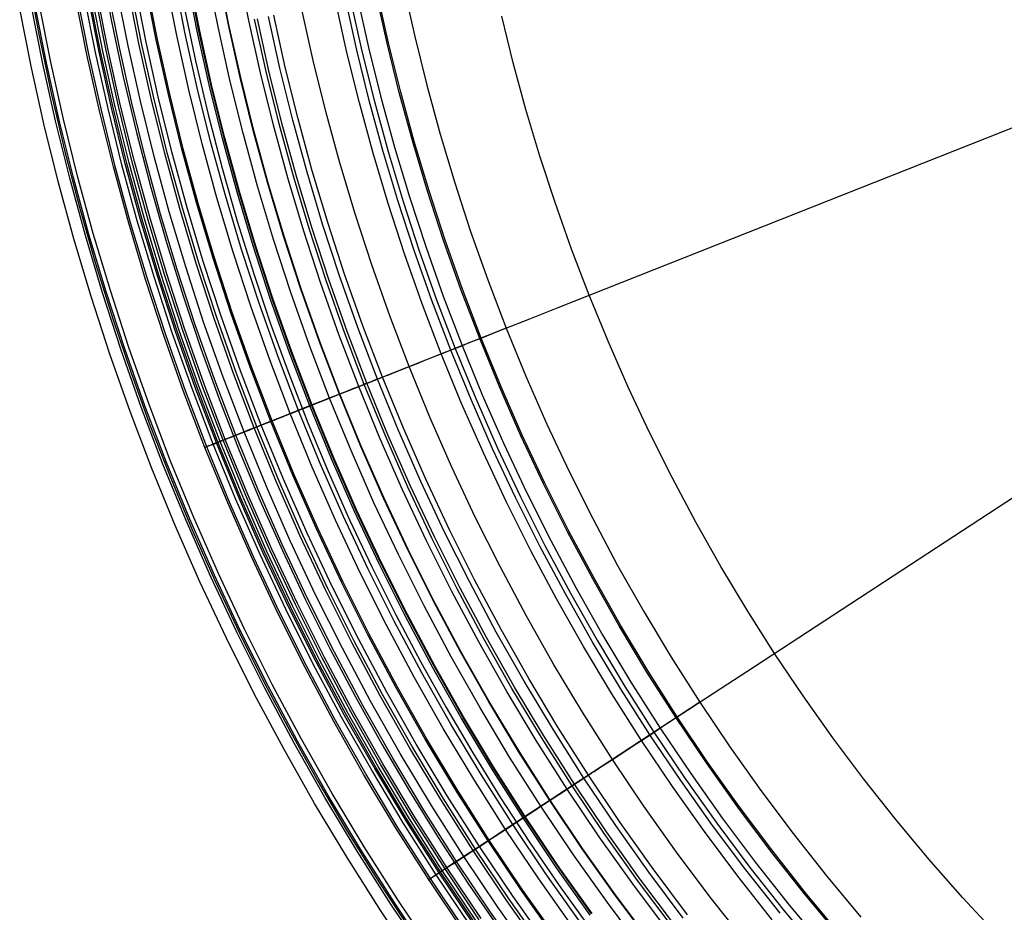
# Model space of a CAD drawing. Header units: millimetres. Extents: x -14 to 488, y -50 to 50.
# Tile 6 of 256: x 57 to 77, y -27 to -9. Entities that reach past the tile are written whole.
import ezdxf

# ---------------------------------------------------------------- set-up
doc = ezdxf.new("R2010")
doc.units = ezdxf.units.MM
doc.header["$MEASUREMENT"] = 0
doc.layers.add('Default', color=7, linetype='Continuous')

msp = doc.modelspace()

# ---------------------------------------------------------------- linework, layer by layer
at = {"layer": 'Default'}
for points in [[(58.273, -8.168), (58.488, -9.334), (58.731, -10.494), (58.996, -11.62), (59.288, -12.739), (59.606, -13.85), (59.951, -14.954), (60.305, -16), (60.683, -17.038), (61.084, -18.067), (61.509, -19.087), (61.957, -20.096), (62.429, -21.096), (62.922, -22.084), (63.439, -23.06)], [(58.273, -8.168), (58.488, -9.334), (58.731, -10.494), (58.996, -11.62), (59.288, -12.739), (59.606, -13.85), (59.951, -14.954), (60.305, -16), (60.683, -17.038), (61.084, -18.067), (61.509, -19.087), (61.957, -20.096), (62.429, -21.096), (62.922, -22.084), (63.439, -23.06)], [(69.434, -28.054), (68.723, -27.106), (68.039, -26.143), (67.381, -25.164), (66.75, -24.171), (66.146, -23.166), (65.57, -22.149), (65.022, -21.121), (64.502, -20.084), (64.011, -19.038), (63.548, -17.986), (63.114, -16.927), (62.708, -15.863), (62.33, -14.796), (61.981, -13.725), (61.66, -12.653), (61.367, -11.581), (61.102, -10.508), (60.864, -9.437), (60.653, -8.368)], [(69.442, -28.048), (68.731, -27.1), (68.047, -26.137), (67.389, -25.158), (66.759, -24.166), (66.155, -23.161), (65.579, -22.144), (65.031, -21.116), (64.512, -20.079), (64.02, -19.034), (63.558, -17.982), (63.123, -16.923), (62.717, -15.86), (62.34, -14.793), (61.991, -13.722), (61.67, -12.651), (61.377, -11.578), (61.112, -10.506), (60.874, -9.435), (60.663, -8.366)], [(69.768, -27.796), (69.065, -26.857), (68.386, -25.902), (67.735, -24.933), (67.109, -23.949), (66.511, -22.953), (65.941, -21.945), (65.398, -20.927), (64.883, -19.899), (64.396, -18.863), (63.937, -17.82), (63.507, -16.772), (63.104, -15.718), (62.73, -14.66), (62.384, -13.599), (62.066, -12.537), (61.776, -11.474), (61.513, -10.411), (61.277, -9.35), (61.068, -8.291)], [(56.795, -8.422), (57.016, -9.624), (57.267, -10.82), (57.54, -11.981), (57.841, -13.134), (58.169, -14.28), (58.524, -15.418), (58.89, -16.497), (59.279, -17.567), (59.693, -18.628), (60.131, -19.68), (60.594, -20.721), (61.079, -21.751), (61.588, -22.77), (62.121, -23.776)], [(67.858, -27.738), (67.158, -26.751), (66.484, -25.75), (65.839, -24.734), (65.221, -23.705), (64.632, -22.664), (64.071, -21.613), (63.539, -20.552), (63.036, -19.482), (62.562, -18.405), (62.118, -17.321), (61.702, -16.233), (61.316, -15.14), (60.959, -14.045), (60.63, -12.948), (60.33, -11.85), (60.059, -10.753), (59.815, -9.656), (59.6, -8.563)], [(67.858, -27.738), (67.158, -26.751), (66.484, -25.75), (65.839, -24.734), (65.221, -23.705), (64.632, -22.664), (64.071, -21.613), (63.539, -20.552), (63.036, -19.482), (62.562, -18.405), (62.118, -17.321), (61.702, -16.233), (61.316, -15.14), (60.959, -14.045), (60.63, -12.948), (60.33, -11.85), (60.059, -10.753), (59.815, -9.656), (59.6, -8.563)], [(68.001, -27.633), (67.304, -26.651), (66.633, -25.653), (65.99, -24.641), (65.374, -23.616), (64.787, -22.579), (64.228, -21.531), (63.699, -20.474), (63.198, -19.408), (62.726, -18.335), (62.283, -17.256), (61.869, -16.172), (61.484, -15.083), (61.128, -13.992), (60.801, -12.899), (60.502, -11.806), (60.232, -10.712), (59.989, -9.62), (59.774, -8.53)], [(68.201, -27.488), (67.507, -26.51), (66.839, -25.518), (66.2, -24.511), (65.587, -23.492), (65.003, -22.46), (64.448, -21.418), (63.921, -20.366), (63.422, -19.306), (62.953, -18.239), (62.512, -17.165), (62.101, -16.087), (61.718, -15.004), (61.364, -13.919), (61.038, -12.831), (60.741, -11.743), (60.472, -10.656), (60.231, -9.569), (60.017, -8.485)], [(68.23, -27.466), (67.536, -26.49), (66.87, -25.498), (66.23, -24.492), (65.619, -23.473), (65.035, -22.443), (64.48, -21.401), (63.953, -20.351), (63.455, -19.291), (62.986, -18.225), (62.546, -17.152), (62.135, -16.074), (61.752, -14.992), (61.398, -13.908), (61.073, -12.821), (60.776, -11.734), (60.507, -10.647), (60.266, -9.562), (60.052, -8.479)], [(68.242, -27.458), (67.548, -26.481), (66.882, -25.49), (66.243, -24.484), (65.631, -23.466), (65.048, -22.436), (64.493, -21.395), (63.966, -20.344), (63.469, -19.285), (63, -18.219), (62.56, -17.146), (62.148, -16.069), (61.766, -14.988), (61.412, -13.903), (61.087, -12.817), (60.79, -11.731), (60.521, -10.644), (60.28, -9.559), (60.067, -8.476)], [(69.264, -28.185), (68.55, -27.233), (67.862, -26.264), (67.201, -25.281), (66.567, -24.284), (65.961, -23.274), (65.382, -22.252), (64.832, -21.219), (64.31, -20.177), (63.816, -19.127), (63.351, -18.07), (62.914, -17.006), (62.507, -15.937), (62.127, -14.865), (61.777, -13.789), (61.454, -12.712), (61.16, -11.634), (60.893, -10.557), (60.654, -9.481), (60.442, -8.407)], [(66.898, -28.438), (66.18, -27.427), (65.49, -26.4), (64.828, -25.358), (64.195, -24.304), (63.591, -23.237), (63.016, -22.158), (62.47, -21.07), (61.955, -19.974), (61.469, -18.869), (61.013, -17.759), (60.588, -16.643), (60.191, -15.523), (59.825, -14.4), (59.488, -13.275), (59.181, -12.149), (58.902, -11.024), (58.653, -9.9), (58.431, -8.779)], [(67.043, -28.332), (66.327, -27.325), (65.64, -26.302), (64.98, -25.265), (64.349, -24.214), (63.747, -23.15), (63.175, -22.076), (62.631, -20.992), (62.118, -19.9), (61.634, -18.799), (61.18, -17.693), (60.755, -16.581), (60.361, -15.465), (59.996, -14.346), (59.66, -13.226), (59.354, -12.104), (59.077, -10.983), (58.828, -9.864), (58.607, -8.746)], [(67.223, -28.201), (66.511, -27.198), (65.827, -26.18), (65.17, -25.147), (64.542, -24.101), (63.943, -23.043), (63.373, -21.974), (62.832, -20.895), (62.321, -19.807), (61.839, -18.712), (61.387, -17.611), (60.965, -16.504), (60.572, -15.393), (60.209, -14.28), (59.875, -13.164), (59.57, -12.048), (59.294, -10.932), (59.046, -9.818), (58.827, -8.706)], [(67.268, -28.168), (66.557, -27.166), (65.873, -26.149), (65.218, -25.118), (64.59, -24.073), (63.992, -23.016), (63.423, -21.948), (62.882, -20.87), (62.372, -19.784), (61.891, -18.69), (61.439, -17.59), (61.017, -16.485), (60.625, -15.375), (60.262, -14.263), (59.929, -13.149), (59.624, -12.034), (59.348, -10.919), (59.101, -9.806), (58.882, -8.695)], [(67.346, -28.112), (66.636, -27.112), (65.953, -26.097), (65.299, -25.068), (64.673, -24.025), (64.076, -22.97), (63.507, -21.904), (62.968, -20.829), (62.459, -19.744), (61.979, -18.653), (61.528, -17.555), (61.107, -16.452), (60.715, -15.345), (60.353, -14.234), (60.02, -13.123), (59.716, -12.01), (59.441, -10.898), (59.194, -9.787), (58.976, -8.678)], [(67.515, -27.988), (66.808, -26.993), (66.129, -25.982), (65.478, -24.957), (64.854, -23.919), (64.26, -22.869), (63.694, -21.808), (63.157, -20.737), (62.65, -19.658), (62.172, -18.571), (61.723, -17.478), (61.304, -16.379), (60.914, -15.277), (60.554, -14.172), (60.222, -13.065), (59.92, -11.957), (59.646, -10.85), (59.4, -9.744), (59.182, -8.64)], [(67.537, -27.972), (66.831, -26.977), (66.152, -25.967), (65.501, -24.943), (64.878, -23.906), (64.283, -22.856), (63.718, -21.795), (63.181, -20.725), (62.674, -19.646), (62.197, -18.56), (61.748, -17.468), (61.329, -16.37), (60.94, -15.268), (60.579, -14.164), (60.248, -13.057), (59.946, -11.95), (59.672, -10.844), (59.426, -9.738), (59.209, -8.635)], [(64.424, -8.69), (64.643, -9.677), (64.887, -10.664), (65.157, -11.652), (65.453, -12.64), (65.774, -13.625), (66.122, -14.609), (66.496, -15.588), (66.896, -16.563), (67.322, -17.532), (67.775, -18.495), (68.254, -19.45), (68.758, -20.397), (69.289, -21.333), (69.844, -22.259), (70.425, -23.173), (71.031, -24.075), (71.662, -24.962), (72.316, -25.835), (72.994, -26.692), (73.694, -27.532)], [(65.626, -27.809), (64.927, -26.768), (64.255, -25.712), (63.613, -24.643), (63.001, -23.561), (62.418, -22.468), (61.865, -21.364), (61.342, -20.252), (60.849, -19.133), (60.387, -18.006), (59.955, -16.875), (59.554, -15.739), (59.182, -14.601), (58.841, -13.46), (58.529, -12.319), (58.247, -11.178), (57.994, -10.038), (57.769, -8.901)], [(65.659, -27.787), (64.96, -26.746), (64.289, -25.691), (63.648, -24.623), (63.036, -23.542), (62.453, -22.449), (61.901, -21.347), (61.378, -20.236), (60.886, -19.117), (60.425, -17.992), (59.993, -16.861), (59.592, -15.726), (59.221, -14.589), (58.879, -13.449), (58.568, -12.309), (58.286, -11.169), (58.033, -10.03), (57.809, -8.894)], [(65.775, -27.707), (65.077, -26.67), (64.409, -25.618), (63.769, -24.552), (63.159, -23.474), (62.578, -22.385), (62.027, -21.286), (61.506, -20.178), (61.015, -19.062), (60.555, -17.94), (60.125, -16.813), (59.725, -15.681), (59.355, -14.547), (59.014, -13.411), (58.704, -12.274), (58.422, -11.137), (58.17, -10.001), (57.947, -8.868)], [(65.833, -27.667), (65.137, -26.631), (64.469, -25.58), (63.83, -24.516), (63.221, -23.44), (62.641, -22.352), (62.091, -21.255), (61.571, -20.148), (61.081, -19.034), (60.621, -17.914), (60.191, -16.788), (59.792, -15.658), (59.422, -14.526), (59.082, -13.391), (58.772, -12.256), (58.492, -11.121), (58.24, -9.987), (58.016, -8.856)], [(65.859, -27.648), (65.164, -26.613), (64.496, -25.564), (63.858, -24.5), (63.249, -23.424), (62.669, -22.338), (62.12, -21.241), (61.6, -20.135), (61.11, -19.022), (60.651, -17.902), (60.221, -16.777), (59.822, -15.648), (59.453, -14.516), (59.113, -13.382), (58.803, -12.248), (58.523, -11.113), (58.271, -9.98), (58.048, -8.85)], [(65.898, -27.622), (65.202, -26.588), (64.536, -25.539), (63.898, -24.477), (63.289, -23.402), (62.71, -22.316), (62.161, -21.221), (61.642, -20.116), (61.153, -19.004), (60.694, -17.885), (60.265, -16.761), (59.866, -15.633), (59.497, -14.502), (59.158, -13.369), (58.848, -12.236), (58.568, -11.103), (58.316, -9.971), (58.093, -8.841)], [(65.952, -27.584), (65.258, -26.552), (64.592, -25.504), (63.955, -24.443), (63.347, -23.37), (62.769, -22.286), (62.221, -21.192), (61.702, -20.088), (61.214, -18.978), (60.755, -17.861), (60.327, -16.738), (59.929, -15.612), (59.56, -14.482), (59.222, -13.351), (58.912, -12.219), (58.632, -11.088), (58.381, -9.957), (58.159, -8.829)], [(65.99, -27.558), (65.296, -26.527), (64.631, -25.48), (63.995, -24.42), (63.388, -23.348), (62.81, -22.265), (62.262, -21.172), (61.744, -20.069), (61.256, -18.96), (60.798, -17.844), (60.37, -16.722), (59.972, -15.597), (59.604, -14.469), (59.266, -13.339), (58.957, -12.208), (58.677, -11.077), (58.426, -9.948), (58.204, -8.821)], [(71.896, -27.583), (71.195, -26.698), (70.519, -25.796), (69.868, -24.879), (69.242, -23.947), (68.641, -23.002), (68.067, -22.046), (67.519, -21.078), (66.997, -20.1), (66.503, -19.113), (66.035, -18.118), (65.594, -17.116), (65.181, -16.109), (64.795, -15.096), (64.435, -14.08), (64.103, -13.062), (63.798, -12.042), (63.519, -11.021), (63.266, -10), (63.04, -8.98)], [(72.056, -27.453), (71.359, -26.572), (70.686, -25.674), (70.038, -24.761), (69.414, -23.834), (68.817, -22.894), (68.245, -21.942), (67.7, -20.978), (67.18, -20.005), (66.688, -19.023), (66.223, -18.033), (65.784, -17.035), (65.373, -16.033), (64.988, -15.025), (64.631, -14.014), (64.3, -13), (63.996, -11.985), (63.718, -10.969), (63.467, -9.953), (63.242, -8.938)], [(63.34, -8.942), (63.57, -9.97), (63.824, -10.993), (64.103, -12.009), (64.406, -13.018), (64.734, -14.02), (65.086, -15.013), (65.462, -15.997), (65.879, -17.013), (66.321, -18.018), (66.789, -19.011), (67.281, -19.992), (67.799, -20.96), (68.34, -21.915), (68.906, -22.856), (69.495, -23.782), (70.12, -24.712), (70.769, -25.626), (71.442, -26.523), (72.138, -27.402), (72.856, -28.263)], [(63.484, -8.887), (63.708, -9.896), (63.958, -10.906), (64.234, -11.917), (64.537, -12.926), (64.866, -13.934), (65.221, -14.94), (65.603, -15.941), (66.013, -16.938), (66.449, -17.93), (66.911, -18.914), (67.401, -19.891), (67.917, -20.859), (68.459, -21.817), (69.028, -22.764), (69.622, -23.699), (70.242, -24.62), (70.886, -25.528), (71.555, -26.42), (72.248, -27.297), (72.965, -28.156)], [(73.256, -27.907), (72.546, -27.055), (71.86, -26.186), (71.196, -25.302), (70.558, -24.402), (69.943, -23.488), (69.354, -22.562), (68.791, -21.623), (68.253, -20.674), (67.742, -19.715), (67.257, -18.747), (66.798, -17.771), (66.366, -16.788), (65.96, -15.8), (65.581, -14.807), (65.229, -13.811), (64.903, -12.812), (64.603, -11.811), (64.33, -10.809), (64.082, -9.808), (63.86, -8.808)], [(73.279, -27.887), (72.57, -27.036), (71.883, -26.168), (71.221, -25.284), (70.582, -24.385), (69.968, -23.472), (69.38, -22.546), (68.817, -21.608), (68.28, -20.66), (67.768, -19.701), (67.284, -18.734), (66.825, -17.758), (66.393, -16.777), (65.988, -15.789), (65.61, -14.797), (65.257, -13.801), (64.932, -12.803), (64.632, -11.803), (64.359, -10.802), (64.111, -9.802), (63.889, -8.802)], [(64.672, -28.469), (63.956, -27.403), (63.269, -26.322), (62.611, -25.227), (61.984, -24.119), (61.388, -23), (60.822, -21.871), (60.286, -20.732), (59.782, -19.586), (59.309, -18.433), (58.867, -17.275), (58.456, -16.112), (58.076, -14.947), (57.726, -13.779), (57.407, -12.611), (57.118, -11.443), (56.859, -10.276), (56.629, -9.112)], [(64.873, -28.33), (64.16, -27.269), (63.477, -26.194), (62.822, -25.104), (62.198, -24.002), (61.604, -22.888), (61.041, -21.764), (60.509, -20.631), (60.007, -19.491), (59.536, -18.343), (59.096, -17.191), (58.687, -16.034), (58.309, -14.874), (57.961, -13.712), (57.643, -12.549), (57.356, -11.387), (57.098, -10.226), (56.869, -9.068)], [(64.937, -28.286), (64.225, -27.227), (63.542, -26.153), (62.889, -25.065), (62.266, -23.965), (61.673, -22.853), (61.111, -21.731), (60.579, -20.599), (60.078, -19.46), (59.608, -18.315), (59.169, -17.164), (58.76, -16.009), (58.383, -14.851), (58.035, -13.691), (57.718, -12.53), (57.431, -11.37), (57.173, -10.21), (56.945, -9.054)], [(65.01, -28.235), (64.3, -27.178), (63.618, -26.106), (62.966, -25.02), (62.344, -23.922), (61.752, -22.812), (61.191, -21.691), (60.66, -20.562), (60.16, -19.425), (59.691, -18.282), (59.253, -17.133), (58.845, -15.98), (58.468, -14.824), (58.121, -13.666), (57.805, -12.507), (57.518, -11.349), (57.261, -10.192), (57.033, -9.037)], [(59.96, -9.044), (60.195, -10.168), (60.452, -11.259), (60.734, -12.343), (61.043, -13.42), (61.377, -14.489), (61.72, -15.503), (62.086, -16.509), (62.475, -17.506), (62.887, -18.494), (63.321, -19.472), (63.778, -20.44), (64.256, -21.398), (64.757, -22.344)], [(71.35, -28.026), (70.638, -27.126), (69.952, -26.21), (69.29, -25.278), (68.654, -24.332), (68.043, -23.372), (67.46, -22.4), (66.903, -21.416), (66.373, -20.423), (65.87, -19.42), (65.395, -18.409), (64.948, -17.391), (64.527, -16.367), (64.135, -15.339), (63.77, -14.307), (63.432, -13.272), (63.122, -12.235), (62.839, -11.198), (62.582, -10.16), (62.352, -9.125)], [(69.864, -27.723), (69.161, -26.786), (68.485, -25.834), (67.835, -24.867), (67.211, -23.886), (66.615, -22.892), (66.046, -21.887), (65.504, -20.872), (64.991, -19.847), (64.505, -18.814), (64.047, -17.774), (63.618, -16.727), (63.217, -15.676), (62.844, -14.621), (62.499, -13.564), (62.182, -12.504), (61.892, -11.444), (61.63, -10.384), (61.395, -9.325)], [(69.909, -27.688), (69.207, -26.753), (68.532, -25.802), (67.882, -24.836), (67.26, -23.856), (66.664, -22.864), (66.095, -21.86), (65.555, -20.846), (65.042, -19.822), (64.557, -18.79), (64.1, -17.751), (63.671, -16.706), (63.27, -15.657), (62.898, -14.603), (62.553, -13.547), (62.236, -12.488), (61.947, -11.43), (61.685, -10.371), (61.45, -9.314)], [(70.091, -27.548), (69.393, -26.617), (68.721, -25.671), (68.075, -24.71), (67.455, -23.735), (66.863, -22.748), (66.297, -21.749), (65.759, -20.74), (65.249, -19.722), (64.766, -18.695), (64.312, -17.661), (63.885, -16.622), (63.486, -15.577), (63.116, -14.529), (62.773, -13.478), (62.458, -12.425), (62.17, -11.372), (61.909, -10.318), (61.675, -9.266)], [(70.177, -27.482), (69.481, -26.553), (68.811, -25.609), (68.166, -24.65), (67.548, -23.678), (66.957, -22.693), (66.393, -21.697), (65.856, -20.69), (65.347, -19.674), (64.865, -18.65), (64.412, -17.619), (63.986, -16.582), (63.588, -15.54), (63.219, -14.494), (62.877, -13.445), (62.562, -12.395), (62.275, -11.344), (62.015, -10.294), (61.782, -9.244)], [(76.475, -27.912), (75.762, -27.142), (75.07, -26.355), (74.4, -25.55), (73.751, -24.73), (73.125, -23.894), (72.522, -23.045), (71.942, -22.182), (71.385, -21.307), (70.853, -20.421), (70.346, -19.524), (69.863, -18.618), (69.404, -17.704), (68.971, -16.782), (68.563, -15.855), (68.18, -14.921), (67.822, -13.984), (67.489, -13.043), (67.182, -12.099), (66.899, -11.154), (66.64, -10.208), (66.406, -9.263)], [(76.475, -27.912), (75.762, -27.142), (75.07, -26.355), (74.4, -25.55), (73.751, -24.73), (73.125, -23.894), (72.522, -23.045), (71.942, -22.182), (71.385, -21.307), (70.853, -20.421), (70.346, -19.524), (69.863, -18.618), (69.404, -17.704), (68.971, -16.782), (68.563, -15.855), (68.18, -14.921), (67.822, -13.984), (67.489, -13.043), (67.182, -12.099), (66.899, -11.154), (66.64, -10.208), (66.406, -9.263)], [(64.757, -22.344), (65.278, -23.278), (65.821, -24.201), (66.385, -25.11), (66.97, -26.007), (67.575, -26.889), (68.2, -27.758)], [(63.439, -23.06), (63.977, -24.025), (64.538, -24.976), (65.12, -25.915), (65.723, -26.84), (66.347, -27.751)], [(63.439, -23.06), (63.977, -24.025), (64.538, -24.976), (65.12, -25.915), (65.723, -26.84), (66.347, -27.751)], [(62.121, -23.776), (62.676, -24.771), (63.254, -25.752), (63.854, -26.72), (64.476, -27.674)]]:
    msp.add_lwpolyline(points, dxfattribs=at)
at = {"layer": 'Default', "extrusion": (-0.217303, 0.976104, 0)}
for points in [[(-56.547, 25.334), (-56.547, 25.301), (-56.546, 25.267), (-56.544, 25.234), (-56.541, 25.2), (-56.538, 25.165), (-56.534, 25.131), (-56.528, 25.096), (-56.522, 25.061), (-56.515, 25.027), (-56.508, 24.992), (-56.499, 24.957), (-56.49, 24.922), (-56.479, 24.887), (-56.468, 24.852), (-56.455, 24.817), (-56.442, 24.782), (-56.428, 24.748), (-56.413, 24.713), (-56.397, 24.679), (-56.38, 24.645), (-56.362, 24.612), (-56.343, 24.579), (-56.323, 24.546), (-56.303, 24.514), (-56.281, 24.482), (-56.259, 24.45), (-56.236, 24.419), (-56.212, 24.389), (-56.187, 24.359), (-56.162, 24.33), (-56.135, 24.301), (-56.108, 24.274), (-56.08, 24.247), (-56.052, 24.22), (-56.023, 24.195), (-55.993, 24.17), (-55.963, 24.146), (-55.932, 24.123), (-55.9, 24.1), (-55.868, 24.079), (-55.836, 24.058), (-55.803, 24.039), (-55.77, 24.02), (-55.736, 24.002), (-55.703, 23.985), (-55.668, 23.969), (-55.634, 23.954), (-55.6, 23.94), (-55.565, 23.926), (-55.53, 23.914), (-55.495, 23.903), (-55.46, 23.892), (-55.425, 23.883), (-55.39, 23.874), (-55.355, 23.866), (-55.32, 23.859), (-55.286, 23.853), (-55.251, 23.848), (-55.216, 23.844), (-55.182, 23.84), (-55.148, 23.838), (-55.114, 23.836), (-55.081, 23.835), (-55.047, 23.834), (-55.014, 23.835), (-54.981, 23.836), (-54.947, 23.838), (-54.913, 23.84), (-54.878, 23.844), (-54.844, 23.848), (-54.809, 23.853), (-54.774, 23.859), (-54.74, 23.866), (-54.705, 23.874), (-54.67, 23.883), (-54.635, 23.892), (-54.6, 23.903), (-54.565, 23.914), (-54.53, 23.926), (-54.495, 23.94), (-54.461, 23.954), (-54.426, 23.969), (-54.392, 23.985), (-54.358, 24.002), (-54.325, 24.02), (-54.292, 24.039), (-54.259, 24.058), (-54.227, 24.079), (-54.195, 24.1), (-54.163, 24.123), (-54.132, 24.146), (-54.102, 24.17), (-54.072, 24.195), (-54.043, 24.22), (-54.015, 24.247), (-53.987, 24.274), (-53.96, 24.301), (-53.933, 24.33), (-53.908, 24.359), (-53.883, 24.389), (-53.859, 24.419), (-53.836, 24.45), (-53.813, 24.482), (-53.792, 24.514), (-53.771, 24.546), (-53.752, 24.579), (-53.733, 24.612), (-53.715, 24.645), (-53.698, 24.679), (-53.682, 24.713), (-53.667, 24.748), (-53.653, 24.782), (-53.639, 24.817), (-53.627, 24.852), (-53.616, 24.887), (-53.605, 24.922), (-53.596, 24.957), (-53.587, 24.992), (-53.579, 25.027), (-53.572, 25.061), (-53.566, 25.096), (-53.561, 25.131), (-53.557, 25.165), (-53.553, 25.2), (-53.551, 25.234), (-53.549, 25.267), (-53.548, 25.301), (-53.547, 25.334)], [(-53.547, 25.334), (-53.548, 25.368), (-53.549, 25.401), (-53.551, 25.435), (-53.553, 25.469), (-53.557, 25.503), (-53.561, 25.538), (-53.566, 25.573), (-53.572, 25.607), (-53.579, 25.642), (-53.587, 25.677), (-53.596, 25.712), (-53.605, 25.747), (-53.616, 25.782), (-53.627, 25.817), (-53.639, 25.852), (-53.653, 25.886), (-53.667, 25.921), (-53.682, 25.955), (-53.698, 25.989), (-53.715, 26.023), (-53.733, 26.057), (-53.752, 26.09), (-53.771, 26.123), (-53.792, 26.155), (-53.813, 26.187), (-53.836, 26.219), (-53.859, 26.249), (-53.883, 26.28), (-53.908, 26.31), (-53.933, 26.339), (-53.96, 26.367), (-53.987, 26.395), (-54.015, 26.422), (-54.043, 26.448), (-54.072, 26.474), (-54.102, 26.499), (-54.132, 26.523), (-54.163, 26.546), (-54.195, 26.568), (-54.227, 26.59), (-54.259, 26.61), (-54.292, 26.63), (-54.325, 26.649), (-54.358, 26.667), (-54.392, 26.684), (-54.426, 26.7), (-54.461, 26.715), (-54.495, 26.729), (-54.53, 26.742), (-54.565, 26.755), (-54.6, 26.766), (-54.635, 26.776), (-54.67, 26.786), (-54.705, 26.795), (-54.74, 26.802), (-54.774, 26.809), (-54.809, 26.815), (-54.844, 26.82), (-54.878, 26.825), (-54.913, 26.828), (-54.947, 26.831), (-54.981, 26.833), (-55.014, 26.834), (-55.047, 26.834), (-55.081, 26.834), (-55.114, 26.833), (-55.148, 26.831), (-55.182, 26.828), (-55.216, 26.825), (-55.251, 26.82), (-55.286, 26.815), (-55.32, 26.809), (-55.355, 26.802), (-55.39, 26.795), (-55.425, 26.786), (-55.46, 26.776), (-55.495, 26.766), (-55.53, 26.755), (-55.565, 26.742), (-55.6, 26.729), (-55.634, 26.715), (-55.668, 26.7), (-55.703, 26.684), (-55.736, 26.667), (-55.77, 26.649), (-55.803, 26.63), (-55.836, 26.61), (-55.868, 26.59), (-55.9, 26.568), (-55.932, 26.546), (-55.963, 26.523), (-55.993, 26.499), (-56.023, 26.474), (-56.052, 26.448), (-56.08, 26.422), (-56.108, 26.395), (-56.135, 26.367), (-56.162, 26.339), (-56.187, 26.31), (-56.212, 26.28), (-56.236, 26.249), (-56.259, 26.219), (-56.281, 26.187), (-56.303, 26.155), (-56.323, 26.123), (-56.343, 26.09), (-56.362, 26.057), (-56.38, 26.023), (-56.397, 25.989), (-56.413, 25.955), (-56.428, 25.921), (-56.442, 25.886), (-56.455, 25.852), (-56.468, 25.817), (-56.479, 25.782), (-56.49, 25.747), (-56.499, 25.712), (-56.508, 25.677), (-56.515, 25.642), (-56.522, 25.607), (-56.528, 25.573), (-56.534, 25.538), (-56.538, 25.503), (-56.541, 25.469), (-56.544, 25.435), (-56.546, 25.401), (-56.547, 25.368), (-56.547, 25.334)]]:
    msp.add_lwpolyline(points, dxfattribs=at)
at = {"layer": 'Default', "extrusion": (0.260341, 0.103067, 0.96)}
msp.add_lwpolyline([(-34.69, -28.574), (-34.69, -27.684)], dxfattribs=at)
at = {"layer": 'Default', "extrusion": (-0.309648, 0.950851, 0)}
for points in [[(-53.874, 25.334), (-53.873, 25.301), (-53.872, 25.267), (-53.87, 25.234), (-53.868, 25.2), (-53.864, 25.165), (-53.86, 25.131), (-53.855, 25.096), (-53.849, 25.061), (-53.842, 25.027), (-53.834, 24.992), (-53.825, 24.957), (-53.816, 24.922), (-53.805, 24.887), (-53.794, 24.852), (-53.782, 24.817), (-53.768, 24.782), (-53.754, 24.748), (-53.739, 24.713), (-53.723, 24.679), (-53.706, 24.645), (-53.688, 24.612), (-53.67, 24.579), (-53.65, 24.546), (-53.629, 24.514), (-53.608, 24.482), (-53.586, 24.45), (-53.562, 24.419), (-53.538, 24.389), (-53.514, 24.359), (-53.488, 24.33), (-53.462, 24.301), (-53.434, 24.274), (-53.407, 24.247), (-53.378, 24.22), (-53.349, 24.195), (-53.319, 24.17), (-53.289, 24.146), (-53.258, 24.123), (-53.227, 24.1), (-53.195, 24.079), (-53.162, 24.058), (-53.129, 24.039), (-53.096, 24.02), (-53.063, 24.002), (-53.029, 23.985), (-52.995, 23.969), (-52.96, 23.954), (-52.926, 23.94), (-52.891, 23.926), (-52.856, 23.914), (-52.822, 23.903), (-52.787, 23.892), (-52.752, 23.883), (-52.717, 23.874), (-52.682, 23.866), (-52.647, 23.859), (-52.612, 23.853), (-52.577, 23.848), (-52.543, 23.844), (-52.509, 23.84), (-52.475, 23.838), (-52.441, 23.836), (-52.407, 23.835), (-52.374, 23.834), (-52.341, 23.835), (-52.307, 23.836), (-52.273, 23.838), (-52.239, 23.84), (-52.205, 23.844), (-52.17, 23.848), (-52.136, 23.853), (-52.101, 23.859), (-52.066, 23.866), (-52.031, 23.874), (-51.996, 23.883), (-51.961, 23.892), (-51.926, 23.903), (-51.891, 23.914), (-51.856, 23.926), (-51.822, 23.94), (-51.787, 23.954), (-51.753, 23.969), (-51.719, 23.985), (-51.685, 24.002), (-51.651, 24.02), (-51.618, 24.039), (-51.585, 24.058), (-51.553, 24.079), (-51.521, 24.1), (-51.49, 24.123), (-51.459, 24.146), (-51.428, 24.17), (-51.399, 24.195), (-51.369, 24.22), (-51.341, 24.247), (-51.313, 24.274), (-51.286, 24.301), (-51.26, 24.33), (-51.234, 24.359), (-51.209, 24.389), (-51.185, 24.419), (-51.162, 24.45), (-51.14, 24.482), (-51.118, 24.514), (-51.098, 24.546), (-51.078, 24.579), (-51.059, 24.612), (-51.041, 24.645), (-51.024, 24.679), (-51.008, 24.713), (-50.993, 24.748), (-50.979, 24.782), (-50.966, 24.817), (-50.954, 24.852), (-50.942, 24.887), (-50.932, 24.922), (-50.922, 24.957), (-50.913, 24.992), (-50.906, 25.027), (-50.899, 25.061), (-50.893, 25.096), (-50.888, 25.131), (-50.883, 25.165), (-50.88, 25.2), (-50.877, 25.234), (-50.875, 25.267), (-50.874, 25.301), (-50.874, 25.334)], [(-50.874, 25.334), (-50.874, 25.368), (-50.875, 25.401), (-50.877, 25.435), (-50.88, 25.469), (-50.883, 25.503), (-50.888, 25.538), (-50.893, 25.573), (-50.899, 25.607), (-50.906, 25.642), (-50.913, 25.677), (-50.922, 25.712), (-50.932, 25.747), (-50.942, 25.782), (-50.954, 25.817), (-50.966, 25.852), (-50.979, 25.886), (-50.993, 25.921), (-51.008, 25.955), (-51.024, 25.989), (-51.041, 26.023), (-51.059, 26.057), (-51.078, 26.09), (-51.098, 26.123), (-51.118, 26.155), (-51.14, 26.187), (-51.162, 26.219), (-51.185, 26.249), (-51.209, 26.28), (-51.234, 26.31), (-51.26, 26.339), (-51.286, 26.367), (-51.313, 26.395), (-51.341, 26.422), (-51.369, 26.448), (-51.399, 26.474), (-51.428, 26.499), (-51.459, 26.523), (-51.49, 26.546), (-51.521, 26.568), (-51.553, 26.59), (-51.585, 26.61), (-51.618, 26.63), (-51.651, 26.649), (-51.685, 26.667), (-51.719, 26.684), (-51.753, 26.7), (-51.787, 26.715), (-51.822, 26.729), (-51.856, 26.742), (-51.891, 26.755), (-51.926, 26.766), (-51.961, 26.776), (-51.996, 26.786), (-52.031, 26.795), (-52.066, 26.802), (-52.101, 26.809), (-52.136, 26.815), (-52.17, 26.82), (-52.205, 26.825), (-52.239, 26.828), (-52.273, 26.831), (-52.307, 26.833), (-52.341, 26.834), (-52.374, 26.834), (-52.407, 26.834), (-52.441, 26.833), (-52.475, 26.831), (-52.509, 26.828), (-52.543, 26.825), (-52.577, 26.82), (-52.612, 26.815), (-52.647, 26.809), (-52.682, 26.802), (-52.717, 26.795), (-52.752, 26.786), (-52.787, 26.776), (-52.822, 26.766), (-52.856, 26.755), (-52.891, 26.742), (-52.926, 26.729), (-52.96, 26.715), (-52.995, 26.7), (-53.029, 26.684), (-53.063, 26.667), (-53.096, 26.649), (-53.129, 26.63), (-53.162, 26.61), (-53.195, 26.59), (-53.227, 26.568), (-53.258, 26.546), (-53.289, 26.523), (-53.319, 26.499), (-53.349, 26.474), (-53.378, 26.448), (-53.407, 26.422), (-53.434, 26.395), (-53.462, 26.367), (-53.488, 26.339), (-53.514, 26.31), (-53.538, 26.28), (-53.562, 26.249), (-53.586, 26.219), (-53.608, 26.187), (-53.629, 26.155), (-53.65, 26.123), (-53.67, 26.09), (-53.688, 26.057), (-53.706, 26.023), (-53.723, 25.989), (-53.739, 25.955), (-53.754, 25.921), (-53.768, 25.886), (-53.782, 25.852), (-53.794, 25.817), (-53.805, 25.782), (-53.816, 25.747), (-53.825, 25.712), (-53.834, 25.677), (-53.842, 25.642), (-53.849, 25.607), (-53.855, 25.573), (-53.86, 25.538), (-53.864, 25.503), (-53.868, 25.469), (-53.87, 25.435), (-53.872, 25.401), (-53.873, 25.368), (-53.874, 25.334)]]:
    msp.add_lwpolyline(points, dxfattribs=at)
at = {"layer": 'Default', "extrusion": (-0.368095, 0.929788, 0)}
msp.add_lwpolyline([(-54.881, 77.808), (-54.883, 77.812), (-54.884, 77.816), (-54.885, 77.821), (-54.887, 77.825), (-54.889, 77.829), (-54.891, 77.833), (-54.893, 77.838), (-54.895, 77.842), (-54.897, 77.846), (-54.899, 77.85), (-54.902, 77.854), (-54.904, 77.859), (-54.907, 77.863), (-54.909, 77.867), (-54.912, 77.871), (-54.915, 77.875), (-54.918, 77.879), (-54.922, 77.882), (-54.925, 77.886), (-54.928, 77.89), (-54.932, 77.893), (-54.936, 77.897), (-54.939, 77.901), (-54.943, 77.904), (-54.947, 77.907), (-54.951, 77.91), (-54.955, 77.913), (-54.959, 77.916), (-54.964, 77.919), (-54.968, 77.922), (-54.973, 77.925), (-54.977, 77.927), (-54.982, 77.93), (-54.986, 77.932), (-54.991, 77.934), (-54.996, 77.936), (-55, 77.938), (-55.005, 77.94), (-55.01, 77.942), (-55.015, 77.943), (-55.02, 77.945), (-55.025, 77.946), (-55.03, 77.947), (-55.035, 77.948), (-55.04, 77.949), (-55.045, 77.95), (-55.05, 77.951), (-55.055, 77.951), (-55.06, 77.952), (-55.065, 77.952), (-55.069, 77.952), (-55.074, 77.952), (-55.079, 77.952), (-55.084, 77.952), (-55.089, 77.951), (-55.093, 77.951), (-55.098, 77.95), (-55.103, 77.95), (-55.107, 77.949), (-55.112, 77.948), (-55.116, 77.947), (-55.121, 77.946), (-55.125, 77.945), (-55.129, 77.944)], dxfattribs=at)
at = {"layer": 'Default', "extrusion": (0.234359, 0.153219, 0.96)}
msp.add_lwpolyline([(-49.98, -19.556), (-49.98, -18.694)], dxfattribs=at)
at = {"layer": 'Default', "extrusion": (-0.477503, 0.87863, 0)}
for points in [[(-46.228, 25.334), (-46.227, 25.301), (-46.226, 25.267), (-46.224, 25.234), (-46.222, 25.2), (-46.218, 25.165), (-46.214, 25.131), (-46.209, 25.096), (-46.203, 25.061), (-46.196, 25.027), (-46.188, 24.992), (-46.179, 24.957), (-46.17, 24.922), (-46.159, 24.887), (-46.148, 24.852), (-46.136, 24.817), (-46.122, 24.782), (-46.108, 24.748), (-46.093, 24.713), (-46.077, 24.679), (-46.06, 24.645), (-46.042, 24.612), (-46.024, 24.579), (-46.004, 24.546), (-45.983, 24.514), (-45.962, 24.482), (-45.94, 24.45), (-45.916, 24.419), (-45.892, 24.389), (-45.868, 24.359), (-45.842, 24.33), (-45.816, 24.301), (-45.788, 24.274), (-45.761, 24.247), (-45.732, 24.22), (-45.703, 24.195), (-45.673, 24.17), (-45.643, 24.146), (-45.612, 24.123), (-45.581, 24.1), (-45.549, 24.079), (-45.516, 24.058), (-45.483, 24.039), (-45.45, 24.02), (-45.417, 24.002), (-45.383, 23.985), (-45.349, 23.969), (-45.314, 23.954), (-45.28, 23.94), (-45.245, 23.926), (-45.21, 23.914), (-45.176, 23.903), (-45.141, 23.892), (-45.106, 23.883), (-45.071, 23.874), (-45.036, 23.866), (-45.001, 23.859), (-44.966, 23.853), (-44.931, 23.848), (-44.897, 23.844), (-44.863, 23.84), (-44.829, 23.838), (-44.795, 23.836), (-44.761, 23.835), (-44.728, 23.834), (-44.695, 23.835), (-44.661, 23.836), (-44.627, 23.838), (-44.593, 23.84), (-44.559, 23.844), (-44.524, 23.848), (-44.49, 23.853), (-44.455, 23.859), (-44.42, 23.866), (-44.385, 23.874), (-44.35, 23.883), (-44.315, 23.892), (-44.28, 23.903), (-44.245, 23.914), (-44.21, 23.926), (-44.176, 23.94), (-44.141, 23.954), (-44.107, 23.969), (-44.073, 23.985), (-44.039, 24.002), (-44.005, 24.02), (-43.972, 24.039), (-43.939, 24.058), (-43.907, 24.079), (-43.875, 24.1), (-43.844, 24.123), (-43.813, 24.146), (-43.782, 24.17), (-43.753, 24.195), (-43.723, 24.22), (-43.695, 24.247), (-43.667, 24.274), (-43.64, 24.301), (-43.614, 24.33), (-43.588, 24.359), (-43.563, 24.389), (-43.539, 24.419), (-43.516, 24.45), (-43.494, 24.482), (-43.472, 24.514), (-43.452, 24.546), (-43.432, 24.579), (-43.413, 24.612), (-43.395, 24.645), (-43.378, 24.679), (-43.362, 24.713), (-43.347, 24.748), (-43.333, 24.782), (-43.32, 24.817), (-43.308, 24.852), (-43.296, 24.887), (-43.286, 24.922), (-43.276, 24.957), (-43.267, 24.992), (-43.26, 25.027), (-43.253, 25.061), (-43.247, 25.096), (-43.242, 25.131), (-43.237, 25.165), (-43.234, 25.2), (-43.231, 25.234), (-43.229, 25.267), (-43.228, 25.301), (-43.228, 25.334)], [(-43.228, 25.334), (-43.228, 25.368), (-43.229, 25.401), (-43.231, 25.435), (-43.234, 25.469), (-43.237, 25.503), (-43.242, 25.538), (-43.247, 25.573), (-43.253, 25.607), (-43.26, 25.642), (-43.267, 25.677), (-43.276, 25.712), (-43.286, 25.747), (-43.296, 25.782), (-43.308, 25.817), (-43.32, 25.852), (-43.333, 25.886), (-43.347, 25.921), (-43.362, 25.955), (-43.378, 25.989), (-43.395, 26.023), (-43.413, 26.057), (-43.432, 26.09), (-43.452, 26.123), (-43.472, 26.155), (-43.494, 26.187), (-43.516, 26.219), (-43.539, 26.249), (-43.563, 26.28), (-43.588, 26.31), (-43.614, 26.339), (-43.64, 26.367), (-43.667, 26.395), (-43.695, 26.422), (-43.723, 26.448), (-43.753, 26.474), (-43.782, 26.499), (-43.813, 26.523), (-43.844, 26.546), (-43.875, 26.568), (-43.907, 26.59), (-43.939, 26.61), (-43.972, 26.63), (-44.005, 26.649), (-44.039, 26.667), (-44.073, 26.684), (-44.107, 26.7), (-44.141, 26.715), (-44.176, 26.729), (-44.21, 26.742), (-44.245, 26.755), (-44.28, 26.766), (-44.315, 26.776), (-44.35, 26.786), (-44.385, 26.795), (-44.42, 26.802), (-44.455, 26.809), (-44.49, 26.815), (-44.524, 26.82), (-44.559, 26.825), (-44.593, 26.828), (-44.627, 26.831), (-44.661, 26.833), (-44.695, 26.834), (-44.728, 26.834), (-44.761, 26.834), (-44.795, 26.833), (-44.829, 26.831), (-44.863, 26.828), (-44.897, 26.825), (-44.931, 26.82), (-44.966, 26.815), (-45.001, 26.809), (-45.036, 26.802), (-45.071, 26.795), (-45.106, 26.786), (-45.141, 26.776), (-45.176, 26.766), (-45.21, 26.755), (-45.245, 26.742), (-45.28, 26.729), (-45.314, 26.715), (-45.349, 26.7), (-45.383, 26.684), (-45.417, 26.667), (-45.45, 26.649), (-45.483, 26.63), (-45.516, 26.61), (-45.549, 26.59), (-45.581, 26.568), (-45.612, 26.546), (-45.643, 26.523), (-45.673, 26.499), (-45.703, 26.474), (-45.732, 26.448), (-45.761, 26.422), (-45.788, 26.395), (-45.816, 26.367), (-45.842, 26.339), (-45.868, 26.31), (-45.892, 26.28), (-45.916, 26.249), (-45.94, 26.219), (-45.962, 26.187), (-45.983, 26.155), (-46.004, 26.123), (-46.024, 26.09), (-46.042, 26.057), (-46.06, 26.023), (-46.077, 25.989), (-46.093, 25.955), (-46.108, 25.921), (-46.122, 25.886), (-46.136, 25.852), (-46.148, 25.817), (-46.159, 25.782), (-46.17, 25.747), (-46.179, 25.712), (-46.188, 25.677), (-46.196, 25.642), (-46.203, 25.607), (-46.209, 25.573), (-46.214, 25.538), (-46.218, 25.503), (-46.222, 25.469), (-46.224, 25.435), (-46.226, 25.401), (-46.227, 25.368), (-46.228, 25.334)], [(-46.228, 25.334), (-46.227, 25.301), (-46.226, 25.267), (-46.224, 25.234), (-46.222, 25.2), (-46.218, 25.165), (-46.214, 25.131), (-46.209, 25.096), (-46.203, 25.061), (-46.196, 25.027), (-46.188, 24.992), (-46.179, 24.957), (-46.17, 24.922), (-46.159, 24.887), (-46.148, 24.852), (-46.136, 24.817), (-46.122, 24.782), (-46.108, 24.748), (-46.093, 24.713), (-46.077, 24.679), (-46.06, 24.645), (-46.042, 24.612), (-46.024, 24.579), (-46.004, 24.546), (-45.983, 24.514), (-45.962, 24.482), (-45.94, 24.45), (-45.916, 24.419), (-45.892, 24.389), (-45.868, 24.359), (-45.842, 24.33), (-45.816, 24.301), (-45.788, 24.274), (-45.761, 24.247), (-45.732, 24.22), (-45.703, 24.195), (-45.673, 24.17), (-45.643, 24.146), (-45.612, 24.123), (-45.581, 24.1), (-45.549, 24.079), (-45.516, 24.058), (-45.483, 24.039), (-45.45, 24.02), (-45.417, 24.002), (-45.383, 23.985), (-45.349, 23.969), (-45.314, 23.954), (-45.28, 23.94), (-45.245, 23.926), (-45.21, 23.914), (-45.176, 23.903), (-45.141, 23.892), (-45.106, 23.883), (-45.071, 23.874), (-45.036, 23.866), (-45.001, 23.859), (-44.966, 23.853), (-44.931, 23.848), (-44.897, 23.844), (-44.863, 23.84), (-44.829, 23.838), (-44.795, 23.836), (-44.761, 23.835), (-44.728, 23.834), (-44.695, 23.835), (-44.661, 23.836), (-44.627, 23.838), (-44.593, 23.84), (-44.559, 23.844), (-44.524, 23.848), (-44.49, 23.853), (-44.455, 23.859), (-44.42, 23.866), (-44.385, 23.874), (-44.35, 23.883), (-44.315, 23.892), (-44.28, 23.903), (-44.245, 23.914), (-44.21, 23.926), (-44.176, 23.94), (-44.141, 23.954), (-44.107, 23.969), (-44.073, 23.985), (-44.039, 24.002), (-44.005, 24.02), (-43.972, 24.039), (-43.939, 24.058), (-43.907, 24.079), (-43.875, 24.1), (-43.844, 24.123), (-43.813, 24.146), (-43.782, 24.17), (-43.753, 24.195), (-43.723, 24.22), (-43.695, 24.247), (-43.667, 24.274), (-43.64, 24.301), (-43.614, 24.33), (-43.588, 24.359), (-43.563, 24.389), (-43.539, 24.419), (-43.516, 24.45), (-43.494, 24.482), (-43.472, 24.514), (-43.452, 24.546), (-43.432, 24.579), (-43.413, 24.612), (-43.395, 24.645), (-43.378, 24.679), (-43.362, 24.713), (-43.347, 24.748), (-43.333, 24.782), (-43.32, 24.817), (-43.308, 24.852), (-43.296, 24.887), (-43.286, 24.922), (-43.276, 24.957), (-43.267, 24.992), (-43.26, 25.027), (-43.253, 25.061), (-43.247, 25.096), (-43.242, 25.131), (-43.237, 25.165), (-43.234, 25.2), (-43.231, 25.234), (-43.229, 25.267), (-43.228, 25.301), (-43.228, 25.334)], [(-43.228, 25.334), (-43.228, 25.368), (-43.229, 25.401), (-43.231, 25.435), (-43.234, 25.469), (-43.237, 25.503), (-43.242, 25.538), (-43.247, 25.573), (-43.253, 25.607), (-43.26, 25.642), (-43.267, 25.677), (-43.276, 25.712), (-43.286, 25.747), (-43.296, 25.782), (-43.308, 25.817), (-43.32, 25.852), (-43.333, 25.886), (-43.347, 25.921), (-43.362, 25.955), (-43.378, 25.989), (-43.395, 26.023), (-43.413, 26.057), (-43.432, 26.09), (-43.452, 26.123), (-43.472, 26.155), (-43.494, 26.187), (-43.516, 26.219), (-43.539, 26.249), (-43.563, 26.28), (-43.588, 26.31), (-43.614, 26.339), (-43.64, 26.367), (-43.667, 26.395), (-43.695, 26.422), (-43.723, 26.448), (-43.753, 26.474), (-43.782, 26.499), (-43.813, 26.523), (-43.844, 26.546), (-43.875, 26.568), (-43.907, 26.59), (-43.939, 26.61), (-43.972, 26.63), (-44.005, 26.649), (-44.039, 26.667), (-44.073, 26.684), (-44.107, 26.7), (-44.141, 26.715), (-44.176, 26.729), (-44.21, 26.742), (-44.245, 26.755), (-44.28, 26.766), (-44.315, 26.776), (-44.35, 26.786), (-44.385, 26.795), (-44.42, 26.802), (-44.455, 26.809), (-44.49, 26.815), (-44.524, 26.82), (-44.559, 26.825), (-44.593, 26.828), (-44.627, 26.831), (-44.661, 26.833), (-44.695, 26.834), (-44.728, 26.834), (-44.761, 26.834), (-44.795, 26.833), (-44.829, 26.831), (-44.863, 26.828), (-44.897, 26.825), (-44.931, 26.82), (-44.966, 26.815), (-45.001, 26.809), (-45.036, 26.802), (-45.071, 26.795), (-45.106, 26.786), (-45.141, 26.776), (-45.176, 26.766), (-45.21, 26.755), (-45.245, 26.742), (-45.28, 26.729), (-45.314, 26.715), (-45.349, 26.7), (-45.383, 26.684), (-45.417, 26.667), (-45.45, 26.649), (-45.483, 26.63), (-45.516, 26.61), (-45.549, 26.59), (-45.581, 26.568), (-45.612, 26.546), (-45.643, 26.523), (-45.673, 26.499), (-45.703, 26.474), (-45.732, 26.448), (-45.761, 26.422), (-45.788, 26.395), (-45.816, 26.367), (-45.842, 26.339), (-45.868, 26.31), (-45.892, 26.28), (-45.916, 26.249), (-45.94, 26.219), (-45.962, 26.187), (-45.983, 26.155), (-46.004, 26.123), (-46.024, 26.09), (-46.042, 26.057), (-46.06, 26.023), (-46.077, 25.989), (-46.093, 25.955), (-46.108, 25.921), (-46.122, 25.886), (-46.136, 25.852), (-46.148, 25.817), (-46.159, 25.782), (-46.17, 25.747), (-46.179, 25.712), (-46.188, 25.677), (-46.196, 25.642), (-46.203, 25.607), (-46.209, 25.573), (-46.214, 25.538), (-46.218, 25.503), (-46.222, 25.469), (-46.224, 25.435), (-46.226, 25.401), (-46.227, 25.368), (-46.228, 25.334)]]:
    msp.add_lwpolyline(points, dxfattribs=at)
at = {"layer": 'Default', "extrusion": (-0.54721, 0.836996, 0)}
msp.add_lwpolyline([(-45.057, 77.808), (-45.059, 77.812), (-45.06, 77.816), (-45.061, 77.821), (-45.063, 77.825), (-45.065, 77.829), (-45.067, 77.833), (-45.069, 77.838), (-45.071, 77.842), (-45.073, 77.846), (-45.075, 77.85), (-45.077, 77.854), (-45.08, 77.859), (-45.083, 77.863), (-45.085, 77.867), (-45.088, 77.871), (-45.091, 77.875), (-45.094, 77.879), (-45.098, 77.882), (-45.101, 77.886), (-45.104, 77.89), (-45.108, 77.893), (-45.112, 77.897), (-45.115, 77.901), (-45.119, 77.904), (-45.123, 77.907), (-45.127, 77.91), (-45.131, 77.913), (-45.135, 77.916), (-45.14, 77.919), (-45.144, 77.922), (-45.149, 77.925), (-45.153, 77.927), (-45.158, 77.93), (-45.162, 77.932), (-45.167, 77.934), (-45.172, 77.936), (-45.176, 77.938), (-45.181, 77.94), (-45.186, 77.942), (-45.191, 77.943), (-45.196, 77.945), (-45.201, 77.946), (-45.206, 77.947), (-45.211, 77.948), (-45.216, 77.949), (-45.221, 77.95), (-45.226, 77.951), (-45.231, 77.951), (-45.236, 77.952), (-45.24, 77.952), (-45.245, 77.952), (-45.25, 77.952), (-45.255, 77.952), (-45.26, 77.952), (-45.265, 77.951), (-45.269, 77.951), (-45.274, 77.95), (-45.279, 77.95), (-45.283, 77.949), (-45.288, 77.948), (-45.292, 77.947), (-45.297, 77.946), (-45.301, 77.945), (-45.305, 77.944)], dxfattribs=at)
at = {"layer": 'Default', "extrusion": (0.19799, 0.19799, 0.96)}
msp.add_lwpolyline([(-63.899, -8.081), (-63.899, -7.227)], dxfattribs=at)
at = {"layer": 'Default'}
for points in [[(66.496, -15.588, 77.664), (64.468, -16.391, 69.832), (63.123, -16.923, 63.954), (62.648, -17.111, 61.594), (62.272, -17.26, 59.535), (61.723, -17.478, 56.064), (61.317, -17.638, 53.106), (61.013, -17.759, 50.456), (60.796, -17.845, 47.938), (60.651, -17.902, 45.377), (60.567, -17.935, 42.659), (60.555, -17.94, 39.922), (60.58, -17.93, 38.608), (60.629, -17.911, 37.365), (60.701, -17.882, 36.219), (60.746, -17.864, 35.691), (60.798, -17.844, 35.197), (60.856, -17.821, 34.74), (60.92, -17.796, 34.317), (60.989, -17.768, 33.926), (61.062, -17.739, 33.566), (61.139, -17.709, 33.235), (61.22, -17.677, 32.93), (61.302, -17.644, 32.65), (61.387, -17.611, 32.392), (61.474, -17.576, 32.154), (61.561, -17.542, 31.935), (61.65, -17.506, 31.731), (61.741, -17.471, 31.54), (61.833, -17.434, 31.36), (61.926, -17.397, 31.187), (62.118, -17.321, 30.857), (62.814, -17.046, 29.72), (62.914, -17.006, 29.544), (63.013, -16.967, 29.36), (63.111, -16.928, 29.168), (63.206, -16.891, 28.967), (63.297, -16.854, 28.758), (63.385, -16.82, 28.539), (63.427, -16.803, 28.426), (63.468, -16.787, 28.31), (63.508, -16.771, 28.191), (63.546, -16.756, 28.07), (63.583, -16.741, 27.946), (63.618, -16.727, 27.819), (63.652, -16.714, 27.689), (63.684, -16.701, 27.556), (63.715, -16.689, 27.419), (63.743, -16.678, 27.278), (63.77, -16.667, 27.134), (63.795, -16.657, 26.987), (63.817, -16.648, 26.837), (63.837, -16.641, 26.683), (63.855, -16.634, 26.527), (63.869, -16.628, 26.368), (63.88, -16.624, 26.205), (63.888, -16.62, 26.04), (63.893, -16.619, 25.872), (63.894, -16.618, 25.702), (63.891, -16.619, 25.528), (63.885, -16.622, 25.353), (63.874, -16.626, 25.175), (63.859, -16.632, 24.994), (63.84, -16.64, 24.811), (63.816, -16.649, 24.627), (63.787, -16.66, 24.44), (63.754, -16.674, 24.251), (63.715, -16.689, 24.061), (63.671, -16.706, 23.869), (63.622, -16.726, 23.676), (63.567, -16.748, 23.481), (63.506, -16.772, 23.285), (63.44, -16.798, 23.088), (63.368, -16.827, 22.891), (63.289, -16.858, 22.692), (63.205, -16.891, 22.493), (63.114, -16.927, 22.293), (63.018, -16.965, 22.095), (62.919, -17.004, 21.9), (62.713, -17.086, 21.518), (62.066, -17.342, 20.374), (61.851, -17.427, 19.976), (61.642, -17.51, 19.561), (61.539, -17.55, 19.345), (61.439, -17.59, 19.123), (61.341, -17.629, 18.895), (61.246, -17.666, 18.659), (61.155, -17.703, 18.416), (61.066, -17.738, 18.163), (60.982, -17.771, 17.902), (60.902, -17.803, 17.63), (60.826, -17.833, 17.348), (60.755, -17.861, 17.055), (60.69, -17.887, 16.75), (60.631, -17.91, 16.433), (60.578, -17.931, 16.102), (60.531, -17.949, 15.757), (60.492, -17.965, 15.399), (60.461, -17.977, 15.025), (60.438, -17.986, 14.635), (60.425, -17.992, 14.229), (60.375, -18.011, 10.965), (60.387, -18.006, 10.041), (60.421, -17.993, 9.192), (60.448, -17.982, 8.793), (60.481, -17.969, 8.411), (60.522, -17.953, 8.043), (60.571, -17.934, 7.691), (60.628, -17.911, 7.352), (60.66, -17.899, 7.187), (60.694, -17.885, 7.026), (60.731, -17.87, 6.863), (60.77, -17.855, 6.703), (60.813, -17.838, 6.545), (60.857, -17.821, 6.388), (60.952, -17.783, 6.082), (61.055, -17.742, 5.784), (61.165, -17.699, 5.496), (61.281, -17.653, 5.218), (61.402, -17.605, 4.951), (61.528, -17.555, 4.695), (61.657, -17.504, 4.45), (61.788, -17.452, 4.219), (61.921, -17.399, 4), (62.053, -17.347, 3.795), (62.185, -17.295, 3.605), (62.313, -17.244, 3.43), (62.439, -17.194, 3.271), (62.5, -17.17, 3.197), (62.56, -17.146, 3.128), (62.683, -17.097, 2.989), (62.805, -17.049, 2.859), (62.924, -17.002, 2.735), (63.042, -16.955, 2.619), (63.159, -16.909, 2.51), (63.275, -16.863, 2.407), (63.391, -16.817, 2.31), (63.507, -16.772, 2.219), (63.623, -16.725, 2.134), (63.742, -16.678, 2.053), (63.802, -16.655, 2.015), (63.862, -16.631, 1.978), (63.924, -16.606, 1.941), (64.049, -16.557, 1.872), (64.114, -16.531, 1.838), (64.179, -16.505, 1.806), (64.246, -16.479, 1.774), (64.383, -16.424, 1.714), (64.527, -16.367, 1.657), (64.679, -16.308, 1.603), (64.837, -16.245, 1.552), (65.005, -16.178, 1.504), (65.181, -16.109, 1.46), (65.367, -16.035, 1.419), (65.563, -15.957, 1.381), (65.77, -15.875, 1.347), (65.988, -15.789, 1.316), (66.218, -15.698, 1.289), (66.459, -15.603, 1.265), (66.98, -15.396, 1.229), (67.552, -15.17, 1.207), (105.871, 0, 1.2)], [(70.425, -23.173, 77.664), (68.6, -24.367, 69.832), (67.389, -25.158, 63.954), (66.962, -25.438, 61.594), (66.623, -25.659, 59.535), (66.129, -25.982, 56.064), (65.764, -26.221, 53.106), (65.49, -26.4, 50.456), (65.295, -26.528, 47.938), (65.164, -26.613, 45.377), (65.088, -26.663, 42.659), (65.077, -26.67, 39.922), (65.1, -26.655, 38.608), (65.144, -26.626, 37.365), (65.209, -26.584, 36.219), (65.25, -26.557, 35.691), (65.296, -26.527, 35.197), (65.349, -26.492, 34.74), (65.406, -26.455, 34.317), (65.468, -26.414, 33.926), (65.534, -26.371, 33.566), (65.603, -26.326, 33.235), (65.676, -26.279, 32.93), (65.75, -26.23, 32.65), (65.827, -26.18, 32.392), (65.904, -26.129, 32.154), (65.983, -26.077, 31.935), (66.064, -26.025, 31.731), (66.145, -25.972, 31.54), (66.228, -25.918, 31.36), (66.312, -25.863, 31.187), (66.484, -25.75, 30.857), (67.111, -25.34, 29.72), (67.201, -25.281, 29.544), (67.291, -25.223, 29.36), (67.378, -25.165, 29.168), (67.464, -25.11, 28.967), (67.546, -25.056, 28.758), (67.625, -25.004, 28.539), (67.663, -24.979, 28.426), (67.7, -24.955, 28.31), (67.736, -24.932, 28.191), (67.77, -24.909, 28.07), (67.803, -24.888, 27.946), (67.835, -24.867, 27.819), (67.865, -24.847, 27.689), (67.894, -24.828, 27.556), (67.922, -24.81, 27.419), (67.948, -24.793, 27.278), (67.972, -24.777, 27.134), (67.994, -24.763, 26.987), (68.014, -24.75, 26.837), (68.032, -24.738, 26.683), (68.048, -24.728, 26.527), (68.061, -24.719, 26.368), (68.071, -24.713, 26.205), (68.078, -24.708, 26.04), (68.082, -24.705, 25.872), (68.083, -24.704, 25.702), (68.081, -24.706, 25.528), (68.075, -24.71, 25.353), (68.065, -24.716, 25.175), (68.052, -24.725, 24.994), (68.035, -24.736, 24.811), (68.013, -24.75, 24.627), (67.987, -24.767, 24.44), (67.957, -24.787, 24.251), (67.922, -24.81, 24.061), (67.882, -24.836, 23.869), (67.838, -24.865, 23.676), (67.789, -24.897, 23.481), (67.734, -24.933, 23.285), (67.674, -24.972, 23.088), (67.609, -25.014, 22.891), (67.539, -25.061, 22.692), (67.463, -25.11, 22.493), (67.381, -25.164, 22.293), (67.294, -25.22, 22.095), (67.205, -25.279, 21.9), (67.02, -25.4, 21.518), (66.438, -25.78, 20.374), (66.244, -25.907, 19.976), (66.056, -26.03, 19.561), (65.964, -26.09, 19.345), (65.873, -26.149, 19.123), (65.785, -26.207, 18.895), (65.7, -26.263, 18.659), (65.617, -26.317, 18.416), (65.538, -26.369, 18.163), (65.462, -26.418, 17.902), (65.39, -26.466, 17.63), (65.321, -26.51, 17.348), (65.258, -26.552, 17.055), (65.199, -26.59, 16.75), (65.146, -26.625, 16.433), (65.098, -26.656, 16.102), (65.056, -26.684, 15.757), (65.021, -26.707, 15.399), (64.993, -26.725, 15.025), (64.973, -26.738, 14.635), (64.96, -26.746, 14.229), (64.916, -26.775, 10.965), (64.927, -26.768, 10.041), (64.957, -26.748, 9.192), (64.981, -26.733, 8.793), (65.011, -26.713, 8.411), (65.048, -26.689, 8.043), (65.092, -26.66, 7.691), (65.143, -26.627, 7.352), (65.172, -26.608, 7.187), (65.202, -26.588, 7.026), (65.236, -26.566, 6.863), (65.271, -26.543, 6.703), (65.309, -26.518, 6.545), (65.349, -26.492, 6.388), (65.435, -26.436, 6.082), (65.528, -26.375, 5.784), (65.627, -26.311, 5.496), (65.731, -26.242, 5.218), (65.84, -26.171, 4.951), (65.953, -26.097, 4.695), (66.07, -26.021, 4.45), (66.188, -25.944, 4.219), (66.307, -25.866, 4), (66.426, -25.788, 3.795), (66.544, -25.711, 3.605), (66.66, -25.635, 3.43), (66.773, -25.561, 3.271), (66.828, -25.525, 3.197), (66.882, -25.49, 3.128), (66.993, -25.417, 2.989), (67.103, -25.346, 2.859), (67.21, -25.275, 2.735), (67.316, -25.206, 2.619), (67.421, -25.137, 2.51), (67.526, -25.069, 2.407), (67.63, -25.001, 2.31), (67.735, -24.933, 2.219), (67.84, -24.864, 2.134), (67.946, -24.794, 2.053), (68, -24.759, 2.015), (68.055, -24.723, 1.978), (68.11, -24.687, 1.941), (68.223, -24.613, 1.872), (68.281, -24.575, 1.838), (68.34, -24.537, 1.806), (68.4, -24.497, 1.774), (68.524, -24.416, 1.714), (68.654, -24.332, 1.657), (68.79, -24.243, 1.603), (68.932, -24.149, 1.552), (69.083, -24.051, 1.504), (69.242, -23.947, 1.46), (69.409, -23.838, 1.419), (69.586, -23.722, 1.381), (69.772, -23.6, 1.347), (69.968, -23.472, 1.316), (70.175, -23.337, 1.289), (70.393, -23.195, 1.265), (70.861, -22.888, 1.229), (71.377, -22.551, 1.207), (105.871, 0, 1.2)]]:
    msp.add_polyline3d(points, dxfattribs=at)

doc.saveas('drawing.dxf')
